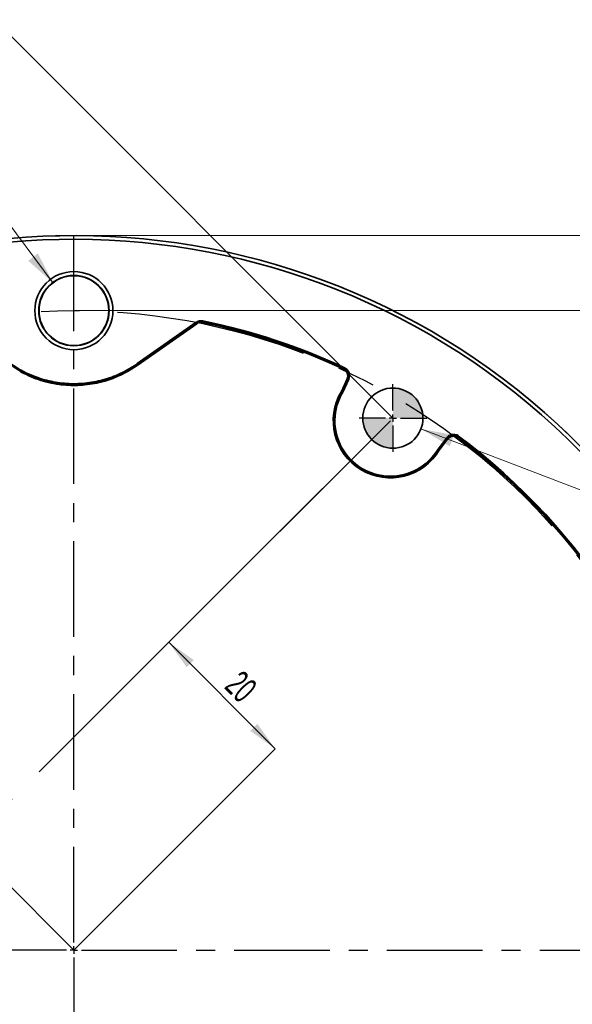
# Model space of a CAD drawing. Header units: millimetres. Extents: x -4 to 483, y -187 to 297.
# Tile 6 of 9: x 207 to 244, y 174 to 239. Entities that reach past the tile are written whole.
import ezdxf

# ---------------------------------------------------------------- set-up
doc = ezdxf.new("R2010")
doc.units = ezdxf.units.MM
doc.linetypes.add('CENTERX2', pattern=[20.32, 12.7, -2.54, 2.54, -2.54])
doc.layers.get('0').update_dxf_attribs({"lineweight": 18})
doc.layers.add('中心线层', color=6, linetype='CENTERX2', lineweight=25)
doc.layers.add('标注层', color=150, linetype='Continuous', lineweight=18)
doc.styles.add('SLDTEXTSTYLE19', font='txt', dxfattribs={"width": 0.605})
doc.dimstyles.new('SLDDIMSTYLE0', dxfattribs={"dimtxt": 3.5, "dimasz": 4, "dimexe": 0, "dimexo": 0.0625, "dimgap": 0.875, "dimtad": 1, "dimrnd": 1e-09, "dimzin": 12, "dimdsep": 46, "dimtxsty": 'SLDTEXTSTYLE19', "dimcen": 0.09, "dimdle": 8, "dimadec": 0, "dimazin": 3, "dimtfac": 1, "dimtdec": 3, "dimtofl": 0, "dimtmove": 0, "dimatfit": 3, "dimfxl": 0, "dimfrac": 2, "dimtolj": 1, "dimarcsym": 0})
doc.dimstyles.new('SLDDIMSTYLE1', dxfattribs={"dimtxt": 3.5, "dimasz": 4, "dimexe": 0, "dimexo": 0.0625, "dimgap": 0.875, "dimtad": 0, "dimtih": 1, "dimtoh": 1, "dimdec": 4, "dimzin": 12, "dimdsep": 46, "dimtxsty": 'SLDTEXTSTYLE19', "dimcen": 0.09, "dimdle": 8, "dimazin": 3, "dimtfac": 1, "dimtdec": 3, "dimtofl": 0, "dimtmove": 0, "dimatfit": 3, "dimfxl": 0, "dimfrac": 2, "dimtolj": 1, "dimarcsym": 0})

# ---------------------------------------------------------------- blocks, each defined once
blk = doc.blocks.new('SW_CENTERMARKSYMBOL_0_2')
at = {"layer": '中心线层', "color": 0}
for p, q in [((0, 1), (0, 94.99)), ((-1, 0), (-94.99, 0)), ((0, 0), (-0.5, 0)), ((0, 0), (0, 0.5)), ((0, 0), (0, -0.5)), ((0, 0), (0.5, 0)), ((1, 0), (94.99, 0)), ((0, -1), (0, -94.99))]:
    blk.add_line(p, q, dxfattribs=at)
blk = doc.blocks.new('SW_CENTERMARKSYMBOL_1')
at = {"layer": '中心线层', "color": 0}
for p, q in [((0, 1), (0, 4.5)), ((-1, 0), (-4.5, 0)), ((0, 0), (-0.5, 0)), ((0, 0), (0, 0.5)), ((0, 0), (0, -0.5)), ((0, 0), (0.5, 0)), ((1, 0), (4.5, 0)), ((0, -1), (0, -4.5))]:
    blk.add_line(p, q, dxfattribs=at)
blk = doc.blocks.new('SW_DOWELSYMBOL_0_2')
at = {"linetype": 'Continuous', "lineweight": 0}
h = blk.add_hatch(color=0, dxfattribs=at)
edge = h.paths.add_edge_path(flags=0)
edge.add_arc((0, 0), 4, 0, 90)
edge.add_line((0, 4), (0, 0))
edge.add_line((0, 0), (4, 0))
h = blk.add_hatch(color=0, dxfattribs=at)
edge = h.paths.add_edge_path(flags=0)
edge.add_arc((0, 0), 4, 180, 270)
edge.add_line((0, -4), (0, 0))
edge.add_line((0, 0), (-4, 0))
at = {"color": 0, "linetype": 'Continuous', "lineweight": 0}
blk.add_circle((0, 0), 4, dxfattribs=at)
blk = doc.blocks.new('*X34')
at = {"layer": '标注层', "linetype": 'Continuous'}
for points in [[(189.509, 254.776), (188.331, 253.126), (187.859, 253.598)], [(161.225, 226.492), (162.875, 227.67), (162.403, 228.142)]]:
    blk.add_hatch(color=0, dxfattribs=at).paths.add_polyline_path(points, flags=0)
at = {"layer": '标注层', "color": 0, "linetype": 'Continuous'}
for p, q in [((189.509, 254.776), (161.225, 226.492)), ((231.67, 212.615), (189.509, 254.776)), ((166.906, 220.811), (161.225, 226.492))]:
    blk.add_line(p, q, dxfattribs=at)
at = {"layer": '标注层', "color": 0, "insert": (174.106, 241.215), "char_height": 1.75, "width": 3.5, "attachment_point": 5, "rotation": 45, "style": 'SLDTEXTSTYLE19'}
blk.add_mtext('80', dxfattribs=at)
blk = doc.blocks.new('*X35')
at = {"layer": '标注层', "linetype": 'Continuous'}
for points in [[(192.575, 195.142), (191.463, 193.447), (190.964, 193.89)], [(185.158, 177.238), (185.57, 179.222), (184.905, 179.262)]]:
    blk.add_hatch(color=0, dxfattribs=at).paths.add_polyline_path(points, flags=0)
at = {"layer": '标注层', "color": 0, "linetype": 'Continuous'}
for start, end in [(135, 154.68358), (160.26015, 180)]:
    blk.add_arc((210.479, 177.238), 25.321, start, end, dxfattribs=at)
at = {"layer": '标注层', "color": 0, "insert": (187.086, 186.927), "char_height": 1.75, "width": 4.02207, "attachment_point": 5, "style": 'SLDTEXTSTYLE19'}
blk.add_mtext('45%%D', dxfattribs=at)
blk = doc.blocks.new('*X36')
at = {"layer": '标注层', "linetype": 'Continuous'}
for points in [[(291.97, 224.738), (292.304, 222.738), (291.637, 222.738)], [(291.97, 129.738), (292.304, 131.738), (291.637, 131.738)]]:
    blk.add_hatch(color=0, dxfattribs=at).paths.add_polyline_path(points, flags=0)
at = {"layer": '标注层', "color": 0, "linetype": 'Continuous'}
for p, q in [((210.51, 224.738), (291.97, 224.738)), ((291.97, 224.738), (291.97, 129.738)), ((210.51, 129.738), (291.97, 129.738))]:
    blk.add_line(p, q, dxfattribs=at)
at = {"layer": '标注层', "color": 0, "insert": (290.663, 177.318), "char_height": 1.75, "width": 6.24603, "attachment_point": 5, "rotation": 90, "style": 'SLDTEXTSTYLE19'}
blk.add_mtext('%%C190', dxfattribs=at)
blk = doc.blocks.new('*X37')
at = {"layer": '标注层', "linetype": 'Continuous'}
for points in [[(284.478, 219.738), (284.812, 217.738), (284.145, 217.738)], [(284.478, 134.738), (284.812, 136.738), (284.145, 136.738)]]:
    blk.add_hatch(color=0, dxfattribs=at).paths.add_polyline_path(points, flags=0)
at = {"layer": '标注层', "color": 0, "linetype": 'Continuous'}
for p, q in [((210.51, 219.738), (284.478, 219.738)), ((284.478, 219.738), (284.478, 134.738)), ((210.51, 134.738), (284.478, 134.738))]:
    blk.add_line(p, q, dxfattribs=at)
at = {"layer": '标注层', "color": 0, "insert": (283.171, 177.238), "char_height": 1.75, "width": 6.24603, "attachment_point": 5, "rotation": 90, "style": 'SLDTEXTSTYLE19'}
blk.add_mtext('%%C170', dxfattribs=at)
blk = doc.blocks.new('*X38')
at = {"layer": '标注层', "linetype": 'Continuous'}
for points in [[(216.793, 197.694), (217.971, 196.044), (218.443, 196.515)], [(223.864, 190.622), (222.214, 191.801), (222.685, 192.272)]]:
    blk.add_hatch(color=0, dxfattribs=at).paths.add_polyline_path(points, flags=0)
at = {"layer": '标注层', "color": 0, "linetype": 'Continuous'}
for p, q in [((231.502, 212.402), (216.793, 197.694)), ((223.864, 190.622), (216.793, 197.694)), ((210.501, 177.26), (223.864, 190.622))]:
    blk.add_line(p, q, dxfattribs=at)
at = {"layer": '标注层', "color": 0, "insert": (221.589, 194.739), "char_height": 1.75, "width": 3.5, "attachment_point": 5, "rotation": 315, "style": 'SLDTEXTSTYLE19'}
blk.add_mtext('20', dxfattribs=at)

msp = doc.modelspace()

# ---------------------------------------------------------------- hatches: boundary and pattern name
at = {"layer": '标注层'}
for points in [[(209.11036641, 221.55639621), (208.07926593, 223.54054131), (207.44683728, 223.05060865)], [(233.56008978, 211.87808411), (235.47174276, 210.71809148), (235.75771437, 211.46523285)]]:
    msp.add_hatch(color=0, dxfattribs=at).paths.add_polyline_path(points, flags=0)

# ---------------------------------------------------------------- linework, layer by layer
at = {"color": 0, "linetype": 'CENTERX2', "lineweight": 18}
for p, q in [((210.47903291, 177.23767408), (166.92769258, 220.78901441)), ((231.52379693, 212.42457373), (175.29213326, 156.19291006))]:
    msp.add_line(p, q, dxfattribs=at)
at = {"color": 0, "linetype": 'Continuous', "lineweight": 35}
for p, q in [((218.60533367, 218.96260553), (214.6962585, 216.21436575)), ((218.64381685, 218.90786612), (214.73474121, 216.15962633)), ((214.75641263, 216.12880328), (218.65218199, 218.86768886)), ((214.08494092, 215.70847132), (214.75641263, 216.12880328)), ((214.73474121, 216.15962633), (214.75641263, 216.12880328)), ((228.26445914, 214.37092074), (228.64353164, 215.20269984)), ((228.29787872, 214.35338953), (228.69333318, 215.22111395)), ((228.35720396, 214.3222163), (228.75421933, 215.19336798)), ((235.27338049, 211.2943525), (234.69369552, 210.53245613)), ((235.32662979, 211.25383624), (234.7492247, 210.494935)), ((235.33396675, 211.20125004), (234.78047988, 210.47378653))]:
    msp.add_line(p, q, dxfattribs=at)
for points in [[(218.60533367, 218.96260553), (218.61392698, 218.95038286), (218.62148839, 218.93962794), (218.62798902, 218.93038177), (218.63340187, 218.9226816), (218.63770644, 218.91655722), (218.64088504, 218.91203844), (218.64292464, 218.90913644), (218.64381685, 218.90786612)], [(218.65218199, 218.86768886), (218.64749837, 218.89018961), (218.64381685, 218.90786612)], [(219.04509115, 219.05420297), (219.04209322, 219.0395663), (219.03945478, 219.02668798), (219.03718701, 219.01561269), (219.03529736, 219.00639259), (219.03379607, 218.99906122), (219.03268686, 218.99364838), (219.03197533, 218.99017268), (219.03166334, 218.98865276)], [(219.03166334, 218.98865276), (219.03645499, 218.96612966), (219.04021847, 218.94843453)], [(214.73474121, 216.15962633), (214.73384854, 216.16089666), (214.73180895, 216.16379866), (214.72863081, 216.16831743), (214.72432623, 216.17444181), (214.71891292, 216.18214199), (214.71241276, 216.19138816), (214.70485088, 216.20214307), (214.6962585, 216.21436575)], [(228.39901662, 215.86351418), (228.42713325, 215.8737252), (228.4492205, 215.88174203)], [(228.47743398, 215.94241583), (228.47113452, 215.92886695), (228.46559129, 215.91694602), (228.46082478, 215.90669775), (228.45685734, 215.89816311), (228.45370016, 215.89137563), (228.45136999, 215.88636511), (228.44987429, 215.88315019), (228.4492205, 215.88174203)], [(228.69333318, 215.22111395), (228.66544566, 215.21080607), (228.64353164, 215.20269984)], [(228.75421933, 215.19336798), (228.74062388, 215.19956314), (228.72866011, 215.20501324), (228.71837645, 215.20970338), (228.709812, 215.21360376), (228.70300031, 215.21670693), (228.69797303, 215.21900171), (228.69474507, 215.22046947), (228.69333318, 215.22111395)], [(228.29787872, 214.35338953), (228.27916286, 214.36320939), (228.26445914, 214.37092074)], [(236.06424845, 211.40485206), (236.05529285, 211.39289388), (236.04741386, 211.38236993), (236.04063756, 211.37332493), (236.03499747, 211.36578867), (236.03051035, 211.3597984), (236.02719857, 211.35537648), (236.02507329, 211.35253781), (236.02414197, 211.35129356)], [(235.27338049, 211.2943525), (235.28526976, 211.28530749), (235.2957341, 211.27734655), (235.30472881, 211.27050319), (235.31221851, 211.2648035), (235.31817525, 211.26026982), (235.32257295, 211.25692451), (235.32539486, 211.25477874), (235.32662979, 211.25383624)], [(235.33396675, 211.20125004), (235.32986148, 211.23070219), (235.32662979, 211.25383624)], [(236.02414197, 211.35129356), (236.02845213, 211.32169985), (236.03183283, 211.29843914)], [(234.7492247, 210.494935), (234.76672797, 210.4830923), (234.78047988, 210.47378653)]]:
    msp.add_lwpolyline(points, dxfattribs=at)
at = {"color": 0, "linetype": 'Continuous', "lineweight": 18}
msp.add_circle((210.47903291, 177.23767408), 47.5, dxfattribs=at)
at = {"color": 0, "linetype": 'Continuous', "lineweight": 35}
for centre, radius in [((210.47903291, 219.73767408), 2.5960054), ((210.47903291, 219.73767408), 2.33941231), ((210.47903291, 219.73767408), 2.32068763), ((231.69223634, 212.59301314), 2)]:
    msp.add_circle(centre, radius, dxfattribs=at)
for centre, radius, start, end in [((210.47903291, 177.23767408), 47.49134733, 138.8867990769, 131.1238077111), ((210.47903291, 177.23767408), 47.24563623, 138.8059048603, 131.1940951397), ((210.47903291, 177.23767408), 42.617974, 65.0607240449, 78.4231970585), ((210.47903291, 177.23767408), 42.5802933, 65.1116378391, 78.4010600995), ((210.47903291, 177.23767408), 42.68488515, 65.0607240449, 78.4231970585), ((231.52379693, 212.42457373), 3.79625592, 149.1560234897, 329.0779376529), ((231.52379693, 212.42457373), 3.75857522, 149.1242730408, 329.1096881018), ((231.52379693, 212.42457373), 3.69166407, 149.0665257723, 329.1674395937), ((210.47903291, 177.23767408), 42.68488515, 11.5768029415, 53.1732370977), ((210.47903291, 177.23767408), 42.617974, 11.5768029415, 53.1732370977), ((210.47903291, 177.23767408), 42.5802933, 11.5989399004, 53.1223233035)]:
    msp.add_arc(centre, radius, start, end, dxfattribs=at)
for points, knots in [([(219.04509115, 219.05420297), (219.00338414, 219.0600033), (218.93016639, 219.07018594), (218.82500168, 219.05767046), (218.71622148, 219.02901124), (218.64711014, 218.98762358), (218.60533367, 218.96260553)], [0, 0, 0, 0, 0.12583648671, 0.22090925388, 0.31598118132, 0.46128171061, 0.46128171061, 0.46128171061, 0.46128171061]), ([(219.03166334, 218.98865276), (218.99797335, 218.99348965), (218.93074906, 219.00314106), (218.82911553, 218.99107486), (218.73090604, 218.9616352), (218.67292511, 218.92583763), (218.64381685, 218.90786612)], [0, 0, 0, 0, 0.10180932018, 0.20314821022, 0.30464466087, 0.40696935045, 0.40696935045, 0.40696935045, 0.40696935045]), ([(218.65218199, 218.86768886), (218.68316063, 218.88652432), (218.76202682, 218.93447611), (218.89840163, 218.96614431), (218.99716584, 218.95381085), (219.04021847, 218.94843453)], [0, 0, 0, 0, 0.10883633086, 0.27707825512, 0.40709174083, 0.40709174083, 0.40709174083, 0.40709174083]), ([(214.73474121, 216.15962633), (214.41409557, 215.95525305), (213.77405316, 215.5473025), (212.71083747, 215.13185583), (211.60526182, 214.87081938), (210.47223606, 214.78413705), (209.34032119, 214.87280395), (208.23783435, 215.13491939), (207.17926294, 215.55000055), (206.54224024, 215.95624586), (206.2233246, 216.15962633)], [0, 0, 0, 0, 1.1391828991, 2.273928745, 3.4065920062, 4.5392133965, 5.6708130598, 6.8006591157, 7.9310246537, 9.0642634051, 9.0642634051, 9.0642634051, 9.0642634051]), ([(214.6962585, 216.21436575), (214.4148901, 216.03324651), (213.78905684, 215.63039232), (212.7131255, 215.19739286), (211.52033178, 214.92084336), (210.30370861, 214.84886235), (209.09915276, 214.97844645), (208.01559135, 215.28208764), (207.06164484, 215.69699559), (206.52841272, 216.04191362), (206.26180732, 216.21436575)], [0, 0, 0, 0, 1.0030562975, 2.2310465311, 3.4586876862, 4.665385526, 5.8720920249, 7.0786730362, 8.0306163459, 8.9824835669, 8.9824835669, 8.9824835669, 8.9824835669]), ([(206.87325318, 215.70820683), (207.31653405, 215.49586062), (208.09777908, 215.12161838), (209.33811569, 214.84649628), (210.48291496, 214.75434763), (211.62667413, 214.84647808), (212.86156171, 215.12270492), (213.64171053, 215.49609874), (214.08486991, 215.7082031)], [0, 0, 0, 0, 1.4948040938, 2.63446582, 3.766385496, 4.8880914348, 6.0243350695, 7.5185569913, 7.5185569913, 7.5185569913, 7.5185569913]), ([(206.87340406, 215.70812487), (207.28182895, 215.50814994), (208.11295051, 215.10121225), (209.43025026, 214.80551206), (210.74592504, 214.73272621), (211.95236938, 214.88598034), (213.08377963, 215.20713068), (213.74861774, 215.53989393), (214.08472416, 215.70812115)], [0, 0, 0, 0, 1.3615703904, 2.7707187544, 4.017363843, 5.3024135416, 6.4039966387, 7.5302924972, 7.5302924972, 7.5302924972, 7.5302924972]), ([(228.39901662, 215.86351418), (228.44767918, 215.83484617), (228.54500454, 215.77751), (228.64463496, 215.63627105), (228.6938081, 215.47361318), (228.68898724, 215.32207184), (228.65627302, 215.23616027), (228.64353164, 215.20269984)], [0, 0, 0, 0, 0.16835822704, 0.33671731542, 0.50505022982, 0.67337175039, 0.78074999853, 0.78074999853, 0.78074999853, 0.78074999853]), ([(228.69333318, 215.22111395), (228.70533271, 215.25219402), (228.72906144, 215.31365402), (228.74384001, 215.44334734), (228.71745795, 215.60509766), (228.63251006, 215.74535453), (228.53682966, 215.83451417), (228.47866101, 215.8658714), (228.4492205, 215.88174203)], [0, 0, 0, 0, 0.09984754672, 0.19744585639, 0.38924820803, 0.58117689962, 0.67898562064, 0.77921975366, 0.77921975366, 0.77921975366, 0.77921975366]), ([(228.75421933, 215.19336798), (228.7744504, 215.25283899), (228.81489319, 215.3717241), (228.7964417, 215.56467632), (228.7205927, 215.74289229), (228.60483695, 215.87287354), (228.51237392, 215.92334404), (228.47743398, 215.94241583)], [0, 0, 0, 0, 0.18722164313, 0.37426411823, 0.56705972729, 0.76357696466, 0.88294294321, 0.88294294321, 0.88294294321, 0.88294294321]), ([(228.357217, 214.3222461), (228.3486194, 214.32676387), (228.31326898, 214.34533941), (228.30450853, 214.3499217), (228.29787872, 214.35338953)], [0, 0, 0, 0, 0.016298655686, 0.067014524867, 0.067014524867, 0.067014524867, 0.067014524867]), ([(236.06424845, 211.40485206), (236.01046721, 211.43731284), (235.90295618, 211.50220335), (235.71051222, 211.52536848), (235.52021323, 211.48931106), (235.36851666, 211.40397335), (235.29947146, 211.32441587), (235.27338049, 211.2943525)], [0, 0, 0, 0, 0.18722228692, 0.37426548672, 0.56706101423, 0.76357691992, 0.88294329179, 0.88294329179, 0.88294329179, 0.88294329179]), ([(236.02414197, 211.35129356), (235.99634105, 211.36965255), (235.94136543, 211.405957), (235.81781374, 211.44807473), (235.65416153, 211.45683432), (235.49899983, 211.40378899), (235.39147225, 211.32934379), (235.34841963, 211.27921001), (235.32662979, 211.25383624)], [0, 0, 0, 0, 0.09984645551, 0.19744386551, 0.38924893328, 0.58117719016, 0.67898716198, 0.77922165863, 0.77922165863, 0.77922165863, 0.77922165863]), ([(235.33396675, 211.20125004), (235.37239857, 211.24263724), (235.44926294, 211.32541241), (235.60857576, 211.3924534), (235.7779929, 211.4056157), (235.92497991, 211.36842881), (236.00188133, 211.31805766), (236.03183283, 211.29843914)], [0, 0, 0, 0, 0.16835833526, 0.33671988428, 0.50505175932, 0.67337248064, 0.78075197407, 0.78075197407, 0.78075197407, 0.78075197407]), ([(234.69369552, 210.53245613), (234.70199219, 210.5268465), (234.73501691, 210.50451753), (234.74314134, 210.49903796), (234.7492247, 210.494935)], [0, 0, 0, 0, 0.016836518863, 0.067017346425, 0.067017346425, 0.067017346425, 0.067017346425])]:
    msp.add_open_spline(points, degree=3, knots=knots, dxfattribs=at)
at = {"layer": '中心线层', "color": 0}
msp.add_circle((210.47903291, 177.23767408), 42.5, dxfattribs=at)
at = {"layer": '标注层', "color": 0}
for p, q in [((209.11036641, 221.55639621), (200.81176277, 232.65844866)), ((233.56008978, 211.87808411), (257.04364327, 202.88965175))]:
    msp.add_line(p, q, dxfattribs=at)

# ---------------------------------------------------------------- block references
at = {"color": 0, "linetype": 'Continuous', "lineweight": 0, "xscale": 0.5, "yscale": 0.5, "zscale": 0.5}
msp.add_blockref('SW_DOWELSYMBOL_0_2', (231.69223634, 212.59301314), dxfattribs=at)
at = {"layer": '中心线层', "color": 0, "xscale": 0.5, "yscale": 0.5, "zscale": 0.5}
for name, p in [('SW_CENTERMARKSYMBOL_0_2', (210.47903291, 177.23767408)), ('SW_CENTERMARKSYMBOL_1', (231.69223634, 212.59301314))]:
    msp.add_blockref(name, p, dxfattribs=at)

# ---------------------------------------------------------------- dimensions: what is measured, and where the dimension line sits
at = {"layer": '标注层', "color": 0}
for base, p1, p2, angle, picture, middle in [((161.22494511, 226.49176188), (231.69223634, 212.59301314), (166.92769258, 220.78901441), 225, '*X34', (174.10592484, 241.2150708)), ((216.79276365, 197.69354045), (210.47903291, 177.23767408), (231.52379693, 212.42457373), 135, '*X38', (221.58930373, 194.73932957))]:
    dim = msp.add_linear_dim(base=base, p1=p1, p2=p2, angle=angle, dimstyle='SLDDIMSTYLE0', override={"dimscale": 0.5, "dimlfac": 2, "dimsah": 1, "dimtzin": 12}, dxfattribs=at)
    dim.commit()
    dim.dimension.update_dxf_attribs({"geometry": picture, "text_midpoint": middle, "dimtype": 160})
dim = msp.add_linear_dim(base=(291.97039274, 129.73767408), p1=(210.47903291, 224.73767408), p2=(210.47903291, 129.73767408), angle=270, text='%%C<>', dimstyle='SLDDIMSTYLE0', override={"dimscale": 0.5, "dimlfac": 2, "dimsah": 1, "dimtzin": 12}, dxfattribs=at)
dim.commit()
dim.dimension.update_dxf_attribs({"geometry": '*X36', "text_midpoint": (290.66278101, 177.31754094), "dimtype": 160})
dim = msp.add_angular_dim_2l(base=(187.08580945, 186.92746451), line1=((162.98339667, 177.23767408), (257.97466914, 177.23767408)), line2=((166.92769258, 220.78901441), (210.47903291, 177.23767408)), dimstyle='SLDDIMSTYLE1', override={"dimscale": 0.5, "dimtad": 0, "dimtih": 1, "dimtoh": 1, "dimsah": 1, "dimtdec": 2, "dimtzin": 12}, dxfattribs=at)
dim.commit()
dim.dimension.update_dxf_attribs({"geometry": '*X35', "text_midpoint": (187.08580945, 186.92746451), "dimtype": 162})
dim = msp.add_linear_dim(base=(284.47822072, 134.73767408), p1=(210.47903291, 219.73767408), p2=(210.47903291, 134.73767408), angle=270, text='%%C<>', dimstyle='SLDDIMSTYLE0', override={"dimscale": 0.5, "dimlfac": 2, "dimsah": 1, "dimtzin": 12}, dxfattribs=at)
dim.commit()
dim.dimension.update_dxf_attribs({"geometry": '*X37', "text_midpoint": (283.17060899, 177.23767358)})

doc.saveas('drawing.dxf')
